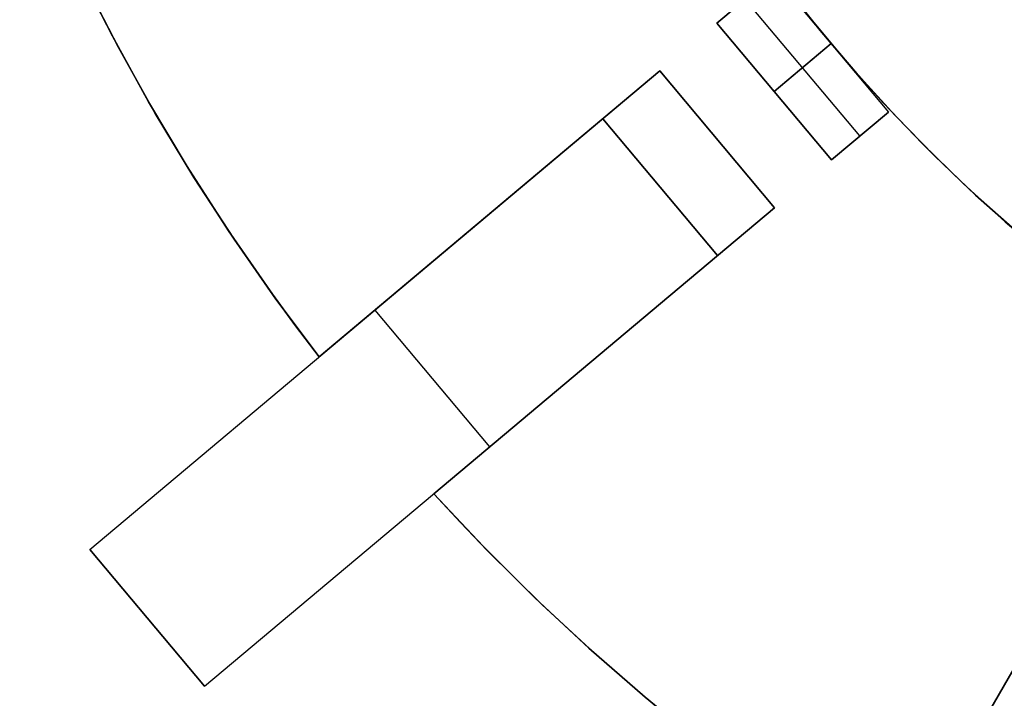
# Model space of a CAD drawing. Header units: millimetres. Extents: x 560 to 900, y 2299 to 2636.
# Tile 2 of 44: x 591 to 657, y 2353 to 2399. Entities that reach past the tile are written whole.
import ezdxf

# ---------------------------------------------------------------- set-up
doc = ezdxf.new("R2010")
doc.units = ezdxf.units.MM

msp = doc.modelspace()

# ---------------------------------------------------------------- linework, layer by layer
at = {"extrusion": (4.54545e-05, -8.01486e-06, 1)}
msp.add_lwpolyline([(626.632, 2505.478), (625.394, 2501.884), (624.28, 2498.249), (623.293, 2494.578), (622.434, 2490.875), (621.702, 2487.145), (621.101, 2483.391), (620.629, 2479.619), (620.288, 2475.833), (620.078, 2472.037), (619.999, 2468.236), (620.051, 2464.435), (620.235, 2460.638), (620.55, 2456.85), (620.996, 2453.074), (621.572, 2449.317), (622.277, 2445.581), (623.111, 2441.872), (624.073, 2438.194), (625.161, 2434.552), (626.374, 2430.949), (627.712, 2427.391), (629.171, 2423.88), (630.751, 2420.423), (632.449, 2417.022), (634.264, 2413.681), (636.193, 2410.406), (638.234, 2407.199), (640.385, 2404.064), (642.643, 2401.005), (645.005, 2398.027), (647.468, 2395.132), (650.031, 2392.323), (652.688, 2389.605), (655.438, 2386.981), (658.277, 2384.453), (661.202, 2382.024), (664.209, 2379.698), (667.295, 2377.478), (670.455, 2375.365), (673.687, 2373.363), (676.985, 2371.473), (680.347, 2369.699), (683.769, 2368.042), (687.245, 2366.504), (690.773, 2365.087), (694.347, 2363.793), (697.965, 2362.624), (701.62, 2361.58), (705.309, 2360.663), (709.028, 2359.873), (712.772, 2359.213), (716.536, 2358.683), (720.316, 2358.283), (724.108, 2358.014), (727.907, 2357.876), (731.709, 2357.869), (735.508, 2357.994), (739.301, 2358.25), (743.083, 2358.637), (746.849, 2359.154), (750.595, 2359.802), (754.317, 2360.578), (758.009, 2361.482), (761.668, 2362.514), (765.289, 2363.671), (768.868, 2364.953), (772.4, 2366.357), (775.882, 2367.883), (779.309, 2369.528), (782.678, 2371.291), (785.983, 2373.169), (789.221, 2375.16), (792.389, 2377.261), (795.482, 2379.471), (798.497, 2381.787), (801.43, 2384.205), (804.278, 2386.723), (807.037, 2389.339), (809.704, 2392.048), (812.276, 2394.847), (814.75, 2397.734), (817.122, 2400.704), (819.391, 2403.755), (821.552, 2406.882), (823.604, 2410.082), (825.545, 2413.351), (827.371, 2416.685), (829.081, 2420.08), (830.673, 2423.532), (832.144, 2427.037), (833.494, 2430.591), (834.72, 2434.19), (835.82, 2437.828), (836.795, 2441.503), (837.642, 2445.209), (838.36, 2448.942), (838.949, 2452.698), (839.407, 2456.471), (839.736, 2460.259), (839.932, 2464.055), (839.998, 2467.856)], dxfattribs=at)
at = {"extrusion": (-4.54545e-05, 8.01486e-06, 1)}
msp.add_lwpolyline([(840.002, 2467.855), (839.937, 2464.054), (839.74, 2460.258), (839.412, 2456.471), (838.953, 2452.697), (838.364, 2448.941), (837.646, 2445.208), (836.799, 2441.502), (835.825, 2437.828), (834.724, 2434.189), (833.498, 2430.591), (832.149, 2427.037), (830.677, 2423.531), (829.085, 2420.079), (827.375, 2416.684), (825.549, 2413.35), (823.609, 2410.081), (821.556, 2406.881), (819.395, 2403.754), (817.126, 2400.703), (814.754, 2397.733), (812.28, 2394.846), (809.708, 2392.047), (807.041, 2389.338), (804.282, 2386.723), (801.434, 2384.205), (798.501, 2381.786), (795.486, 2379.471), (792.393, 2377.261), (789.226, 2375.159), (785.987, 2373.168), (782.682, 2371.29), (779.314, 2369.527), (775.887, 2367.882), (772.405, 2366.356), (768.872, 2364.952), (765.293, 2363.67), (761.672, 2362.513), (758.013, 2361.482), (754.321, 2360.577), (750.599, 2359.801), (746.853, 2359.154), (743.087, 2358.636), (739.305, 2358.249), (735.513, 2357.993), (731.713, 2357.869), (727.912, 2357.875), (724.113, 2358.013), (720.321, 2358.282), (716.54, 2358.682), (712.776, 2359.213), (709.032, 2359.873), (705.313, 2360.662), (701.624, 2361.579), (697.969, 2362.623), (694.352, 2363.793), (690.777, 2365.087), (687.25, 2366.504), (683.773, 2368.041), (680.352, 2369.698), (676.989, 2371.473), (673.691, 2373.362), (670.459, 2375.364), (667.299, 2377.477), (664.213, 2379.698), (661.206, 2382.023), (658.282, 2384.452), (655.443, 2386.98), (652.692, 2389.605), (650.035, 2392.323), (647.473, 2395.131), (645.009, 2398.026), (642.647, 2401.005), (640.389, 2404.063), (638.238, 2407.198), (636.197, 2410.405), (634.268, 2413.68), (632.453, 2417.021), (630.755, 2420.422), (629.175, 2423.88), (627.716, 2427.39), (626.379, 2430.949), (625.165, 2434.551), (624.077, 2438.194), (623.115, 2441.871), (622.281, 2445.58), (621.576, 2449.316), (621, 2453.074), (620.554, 2456.849), (620.239, 2460.637), (620.056, 2464.434), (620.003, 2468.236), (620.082, 2472.036), (620.292, 2475.832), (620.633, 2479.618), (621.105, 2483.39), (621.707, 2487.144), (622.438, 2490.874), (623.297, 2494.577), (624.285, 2498.249), (625.398, 2501.883), (626.636, 2505.478)], dxfattribs=at)
for points in [[(611.329, 2376.111), (608.431, 2379.987), (605.625, 2384.006), (602.92, 2388.165), (600.324, 2392.462), (597.847, 2396.895), (595.496, 2401.457), (593.282, 2406.146), (592.228, 2408.536), (591.211, 2410.956)], [(591.211, 2410.956), (592.228, 2408.536), (593.282, 2406.146), (595.496, 2401.457), (597.847, 2396.895), (600.324, 2392.462), (602.92, 2388.165), (605.625, 2384.006), (608.431, 2379.987), (611.329, 2376.111)], [(611.329, 2376.111), (609.742, 2378.201), (608.199, 2380.309), (605.245, 2384.571), (602.469, 2388.888), (599.869, 2393.25), (597.446, 2397.647), (595.196, 2402.069), (593.119, 2406.508), (591.211, 2410.956)], [(611.329, 2376.111), (609.742, 2378.201), (608.199, 2380.309), (605.245, 2384.571), (602.469, 2388.888), (599.869, 2393.25), (597.446, 2397.647), (595.196, 2402.069), (593.119, 2406.508), (591.211, 2410.956)], [(591.211, 2410.956), (593.119, 2406.508), (595.196, 2402.069), (597.446, 2397.647), (599.869, 2393.25), (602.469, 2388.888), (605.245, 2384.571), (608.199, 2380.309), (609.742, 2378.201), (611.329, 2376.111)], [(591.211, 2410.956), (593.119, 2406.508), (595.196, 2402.069), (597.446, 2397.647), (599.869, 2393.25), (602.469, 2388.888), (605.245, 2384.571), (608.199, 2380.309), (609.742, 2378.201), (611.329, 2376.111)], [(611.329, 2376.111), (608.431, 2379.987), (605.625, 2384.006), (602.92, 2388.165), (600.324, 2392.462), (597.847, 2396.895), (595.496, 2401.457), (593.282, 2406.146), (592.228, 2408.536), (591.211, 2410.956)], [(591.211, 2410.956), (593.119, 2406.508), (595.196, 2402.069), (597.446, 2397.647), (599.869, 2393.25), (602.469, 2388.888), (605.245, 2384.571), (608.199, 2380.309), (609.742, 2378.201), (611.329, 2376.111)], [(591.211, 2410.956), (593.119, 2406.508), (595.196, 2402.069), (597.446, 2397.647), (599.869, 2393.25), (602.469, 2388.888), (605.245, 2384.571), (608.199, 2380.309), (609.742, 2378.201), (611.329, 2376.111)], [(641.878, 2401.745), (638.048, 2398.531)], [(638.048, 2398.531), (641.878, 2401.745)], [(641.878, 2401.745), (649.592, 2392.553)], [(641.878, 2401.745), (649.592, 2392.553)], [(642.644, 2401.005), (645.007, 2398.027), (647.47, 2395.131), (650.032, 2392.323), (652.69, 2389.605), (655.44, 2386.98), (658.279, 2384.452), (661.204, 2382.024), (664.211, 2379.698), (667.296, 2377.477), (670.457, 2375.365), (673.688, 2373.362), (676.987, 2371.473), (680.349, 2369.699), (683.771, 2368.042), (687.247, 2366.504), (690.775, 2365.087), (694.349, 2363.793)], [(694.349, 2363.793), (690.775, 2365.087), (687.247, 2366.504), (683.771, 2368.042), (680.349, 2369.699), (676.987, 2371.473), (673.688, 2373.362), (670.457, 2375.365), (667.296, 2377.477), (664.211, 2379.698), (661.204, 2382.024), (658.279, 2384.452), (655.44, 2386.98), (652.69, 2389.605), (650.032, 2392.323), (647.47, 2395.131), (645.007, 2398.027), (642.644, 2401.005)], [(647.677, 2390.946), (639.963, 2400.138)], [(647.677, 2390.946), (639.963, 2400.138)], [(638.048, 2398.531), (645.762, 2389.339)], [(638.048, 2398.531), (645.762, 2389.339)], [(645.762, 2389.339), (638.048, 2398.531)], [(644.254, 2398.952), (646.697, 2396.018), (649.241, 2393.17), (651.881, 2390.412), (654.616, 2387.748), (657.442, 2385.18), (660.355, 2382.711), (663.352, 2380.345), (666.43, 2378.085), (669.584, 2375.933), (672.81, 2373.891), (676.106, 2371.963), (679.467, 2370.15), (682.888, 2368.455), (686.366, 2366.88), (689.897, 2365.426), (693.476, 2364.096)], [(644.254, 2398.952), (646.697, 2396.018), (649.241, 2393.17), (651.881, 2390.412), (654.616, 2387.748), (657.442, 2385.18), (660.355, 2382.711), (663.352, 2380.345), (666.43, 2378.085), (669.584, 2375.933), (672.81, 2373.891), (676.106, 2371.963), (679.467, 2370.15), (682.888, 2368.455), (686.366, 2366.88), (689.897, 2365.426), (693.476, 2364.096)], [(641.905, 2393.935), (645.735, 2397.149)], [(645.735, 2397.149), (641.905, 2393.935)], [(595.916, 2363.178), (634.218, 2395.318)], [(634.218, 2395.318), (626.557, 2388.89)], [(626.557, 2388.89), (634.218, 2395.318)], [(634.218, 2395.318), (626.557, 2388.89)], [(626.557, 2388.89), (634.218, 2395.318)], [(634.218, 2395.318), (626.557, 2388.89)], [(626.557, 2388.89), (634.218, 2395.318)], [(634.218, 2395.318), (641.931, 2386.125)], [(634.218, 2395.318), (641.931, 2386.125)], [(634.218, 2395.318), (641.931, 2386.125)], [(634.218, 2395.318), (641.931, 2386.125)], [(634.218, 2395.318), (641.931, 2386.125)], [(634.218, 2395.318), (641.931, 2386.125)], [(634.218, 2395.318), (641.931, 2386.125)], [(634.218, 2395.318), (641.931, 2386.125)], [(641.931, 2386.125), (634.218, 2395.318)], [(641.931, 2386.125), (634.218, 2395.318)], [(641.931, 2386.125), (634.218, 2395.318)], [(641.931, 2386.125), (634.218, 2395.318)], [(645.762, 2389.339), (649.592, 2392.553)], [(649.592, 2392.553), (645.762, 2389.339)], [(630.388, 2392.104), (638.101, 2382.911)], [(630.388, 2392.104), (638.101, 2382.911)], [(638.101, 2382.911), (630.388, 2392.104)], [(638.101, 2382.911), (630.388, 2392.104)], [(626.557, 2388.89), (611.329, 2376.111)], [(611.329, 2376.111), (626.557, 2388.89)], [(626.557, 2388.89), (611.329, 2376.111)], [(611.329, 2376.111), (626.557, 2388.89)], [(626.557, 2388.89), (611.329, 2376.111)], [(611.329, 2376.111), (626.557, 2388.89)], [(603.629, 2353.986), (641.931, 2386.125)], [(634.271, 2379.697), (641.931, 2386.125)], [(641.931, 2386.125), (634.271, 2379.697)], [(634.271, 2379.697), (641.931, 2386.125)], [(641.931, 2386.125), (634.271, 2379.697)], [(634.271, 2379.697), (641.931, 2386.125)], [(641.931, 2386.125), (634.271, 2379.697)], [(619.042, 2366.919), (634.271, 2379.697)], [(634.271, 2379.697), (619.042, 2366.919)], [(619.042, 2366.919), (634.271, 2379.697)], [(634.271, 2379.697), (619.042, 2366.919)], [(619.042, 2366.919), (634.271, 2379.697)], [(634.271, 2379.697), (619.042, 2366.919)], [(615.067, 2379.248), (622.78, 2370.055)], [(615.067, 2379.248), (622.78, 2370.055)], [(649.864, 2341.056), (645.815, 2343.707), (641.804, 2346.524), (637.84, 2349.507), (633.931, 2352.657), (630.087, 2355.975), (626.317, 2359.459), (622.633, 2363.107), (620.825, 2364.993), (619.042, 2366.919)], [(649.864, 2341.056), (645.815, 2343.707), (641.804, 2346.524), (637.84, 2349.507), (633.931, 2352.657), (630.087, 2355.975), (626.317, 2359.459), (622.633, 2363.107), (620.825, 2364.993), (619.042, 2366.919)], [(649.864, 2341.056), (647.658, 2342.477), (645.487, 2343.93), (641.254, 2346.925), (637.169, 2350.032), (633.234, 2353.242), (629.453, 2356.544), (625.826, 2359.931), (622.356, 2363.392), (619.042, 2366.919)], [(649.864, 2341.056), (647.658, 2342.477), (645.487, 2343.93), (641.254, 2346.925), (637.169, 2350.032), (633.234, 2353.242), (629.453, 2356.544), (625.826, 2359.931), (622.356, 2363.392), (619.042, 2366.919)], [(619.042, 2366.919), (622.356, 2363.392), (625.826, 2359.931), (629.453, 2356.544), (633.234, 2353.242), (637.169, 2350.032), (641.254, 2346.925), (645.487, 2343.93), (647.658, 2342.477), (649.864, 2341.056)], [(619.042, 2366.919), (622.356, 2363.392), (625.826, 2359.931), (629.453, 2356.544), (633.234, 2353.242), (637.169, 2350.032), (641.254, 2346.925), (645.487, 2343.93), (647.658, 2342.477), (649.864, 2341.056)], [(649.864, 2341.056), (645.815, 2343.707), (641.804, 2346.524), (637.84, 2349.507), (633.931, 2352.657), (630.087, 2355.975), (626.317, 2359.459), (622.633, 2363.107), (620.825, 2364.993), (619.042, 2366.919)], [(619.042, 2366.919), (622.356, 2363.392), (625.826, 2359.931), (629.453, 2356.544), (633.234, 2353.242), (637.169, 2350.032), (641.254, 2346.925), (645.487, 2343.93), (647.658, 2342.477), (649.864, 2341.056)], [(619.042, 2366.919), (622.356, 2363.392), (625.826, 2359.931), (629.453, 2356.544), (633.234, 2353.242), (637.169, 2350.032), (641.254, 2346.925), (645.487, 2343.93), (647.658, 2342.477), (649.864, 2341.056)], [(639.804, 2323.631), (664.804, 2366.933)], [(595.916, 2363.178), (603.629, 2353.986)], [(595.916, 2363.178), (603.629, 2353.986)], [(603.629, 2353.986), (595.916, 2363.178)], [(659.804, 2358.272), (649.864, 2341.056)], [(649.864, 2341.056), (659.804, 2358.272)], [(659.804, 2358.272), (649.864, 2341.056)], [(649.864, 2341.056), (659.804, 2358.272)], [(659.804, 2358.272), (649.864, 2341.056)], [(649.864, 2341.056), (659.804, 2358.272)]]:
    msp.add_lwpolyline(points)
at = {"extrusion": (-0.642788, 0.766044, 5.77146e-15)}
msp.add_lwpolyline([(-2045.52, -158.005), (-2044.837, -157.993), (-2044.155, -157.958), (-2043.474, -157.9), (-2042.796, -157.819), (-2042.121, -157.714), (-2041.45, -157.587), (-2040.784, -157.436), (-2040.124, -157.263), (-2039.469, -157.068), (-2038.822, -156.85), (-2038.182, -156.611), (-2037.552, -156.349), (-2036.93, -156.066), (-2036.318, -155.763), (-2035.717, -155.438), (-2035.128, -155.093), (-2034.551, -154.729), (-2033.986, -154.344), (-2033.435, -153.941), (-2032.898, -153.519), (-2032.375, -153.079), (-2031.868, -152.622), (-2031.377, -152.147), (-2030.903, -151.656), (-2030.445, -151.149), (-2030.005, -150.627), (-2029.583, -150.09), (-2029.18, -149.539), (-2028.796, -148.974), (-2028.431, -148.397), (-2028.086, -147.807), (-2027.762, -147.206), (-2027.458, -146.595), (-2027.175, -145.973), (-2026.914, -145.342), (-2026.674, -144.703), (-2026.457, -144.055), (-2026.261, -143.401), (-2026.088, -142.74), (-2025.938, -142.074), (-2025.81, -141.403), (-2025.706, -140.728), (-2025.624, -140.05), (-2025.566, -139.37), (-2025.531, -138.688), (-2025.52, -138.005)], dxfattribs=at)
at = {"extrusion": (-0.642788, 0.766044, 4.29451e-14)}
msp.add_lwpolyline([(-2025.52, 61.995), (-2025.531, 62.678), (-2025.566, 63.36), (-2025.624, 64.04), (-2025.706, 64.718), (-2025.81, 65.393), (-2025.938, 66.064), (-2026.088, 66.73), (-2026.261, 67.391), (-2026.457, 68.045), (-2026.674, 68.693), (-2026.914, 69.332), (-2027.175, 69.963), (-2027.458, 70.585), (-2027.762, 71.196), (-2028.086, 71.797), (-2028.431, 72.387), (-2028.796, 72.964), (-2029.18, 73.529), (-2029.583, 74.08), (-2030.005, 74.617), (-2030.445, 75.139), (-2030.903, 75.646), (-2031.377, 76.137), (-2031.868, 76.612), (-2032.375, 77.069), (-2032.898, 77.509), (-2033.435, 77.931), (-2033.986, 78.334), (-2034.551, 78.719), (-2035.128, 79.083), (-2035.717, 79.428), (-2036.318, 79.753), (-2036.93, 80.056), (-2037.552, 80.339), (-2038.182, 80.601), (-2038.822, 80.84), (-2039.469, 81.058), (-2040.124, 81.253), (-2040.784, 81.426), (-2041.45, 81.577), (-2042.121, 81.704), (-2042.796, 81.809), (-2043.474, 81.89), (-2044.155, 81.948), (-2044.837, 81.983), (-2045.52, 81.995)], dxfattribs=at)
at = {"extrusion": (-0.642788, 0.766044, -4.41267e-14)}
msp.add_lwpolyline([(-2045.52, -158.005), (-2044.837, -157.993), (-2044.155, -157.958), (-2043.474, -157.9), (-2042.796, -157.819), (-2042.121, -157.714), (-2041.45, -157.587), (-2040.784, -157.436), (-2040.124, -157.263), (-2039.469, -157.068), (-2038.822, -156.85), (-2038.182, -156.611), (-2037.552, -156.349), (-2036.93, -156.066), (-2036.318, -155.763), (-2035.717, -155.438), (-2035.128, -155.093), (-2034.551, -154.729), (-2033.986, -154.344), (-2033.435, -153.941), (-2032.898, -153.519), (-2032.375, -153.079), (-2031.868, -152.622), (-2031.377, -152.147), (-2030.903, -151.656), (-2030.445, -151.149), (-2030.005, -150.627), (-2029.583, -150.09), (-2029.18, -149.539), (-2028.796, -148.974), (-2028.431, -148.397), (-2028.086, -147.807), (-2027.762, -147.206), (-2027.458, -146.595), (-2027.175, -145.973), (-2026.914, -145.342), (-2026.674, -144.703), (-2026.457, -144.055), (-2026.261, -143.401), (-2026.088, -142.74), (-2025.938, -142.074), (-2025.81, -141.403), (-2025.706, -140.728), (-2025.624, -140.05), (-2025.566, -139.37), (-2025.531, -138.688), (-2025.52, -138.005)], dxfattribs=at)
at = {"extrusion": (-0.642788, 0.766044, -4.94063e-15)}
msp.add_lwpolyline([(-2025.52, 61.995), (-2025.531, 62.678), (-2025.566, 63.36), (-2025.624, 64.04), (-2025.706, 64.718), (-2025.81, 65.393), (-2025.938, 66.064), (-2026.088, 66.73), (-2026.261, 67.391), (-2026.457, 68.045), (-2026.674, 68.693), (-2026.914, 69.332), (-2027.175, 69.963), (-2027.458, 70.585), (-2027.762, 71.196), (-2028.086, 71.797), (-2028.431, 72.387), (-2028.796, 72.964), (-2029.18, 73.529), (-2029.583, 74.08), (-2030.005, 74.617), (-2030.445, 75.139), (-2030.903, 75.646), (-2031.377, 76.137), (-2031.868, 76.612), (-2032.375, 77.069), (-2032.898, 77.509), (-2033.435, 77.931), (-2033.986, 78.334), (-2034.551, 78.719), (-2035.128, 79.083), (-2035.717, 79.428), (-2036.318, 79.753), (-2036.93, 80.056), (-2037.552, 80.339), (-2038.182, 80.601), (-2038.822, 80.84), (-2039.469, 81.058), (-2040.124, 81.253), (-2040.784, 81.426), (-2041.45, 81.577), (-2042.121, 81.704), (-2042.796, 81.809), (-2043.474, 81.89), (-2044.155, 81.948), (-2044.837, 81.983), (-2045.52, 81.995)], dxfattribs=at)
at = {"extrusion": (-0.642788, 0.766044, -3.43975e-14)}
msp.add_lwpolyline([(-2035.52, 141.995), (-2035.861, 141.989), (-2036.202, 141.972), (-2036.542, 141.943), (-2036.881, 141.902), (-2037.219, 141.85), (-2037.554, 141.786), (-2037.887, 141.711), (-2038.218, 141.624), (-2038.545, 141.526), (-2038.868, 141.418), (-2039.188, 141.298), (-2039.504, 141.167), (-2039.814, 141.026), (-2040.12, 140.874), (-2040.421, 140.712), (-2040.715, 140.539), (-2041.004, 140.357), (-2041.286, 140.165), (-2041.562, 139.963), (-2041.83, 139.752), (-2042.092, 139.532), (-2042.345, 139.303), (-2042.591, 139.066), (-2042.828, 138.821), (-2043.057, 138.567), (-2043.277, 138.306), (-2043.488, 138.037), (-2043.689, 137.762), (-2043.881, 137.48), (-2044.064, 137.191), (-2044.236, 136.896), (-2044.398, 136.596), (-2044.55, 136.29), (-2044.692, 135.979), (-2044.822, 135.664), (-2044.942, 135.344), (-2045.051, 135.02), (-2045.149, 134.693), (-2045.235, 134.363), (-2045.31, 134.03), (-2045.374, 133.694), (-2045.426, 133.357), (-2045.467, 133.018), (-2045.496, 132.677), (-2045.514, 132.336), (-2045.52, 131.995)], dxfattribs=at)
at = {"extrusion": (-0.642788, 0.766044, 1.13559e-14)}
msp.add_lwpolyline([(-2045.52, -208.005), (-2045.514, -208.346), (-2045.496, -208.687), (-2045.467, -209.028), (-2045.426, -209.367), (-2045.374, -209.704), (-2045.31, -210.04), (-2045.235, -210.373), (-2045.149, -210.703), (-2045.051, -211.03), (-2044.942, -211.354), (-2044.822, -211.674), (-2044.692, -211.989), (-2044.55, -212.3), (-2044.398, -212.606), (-2044.236, -212.906), (-2044.064, -213.201), (-2043.881, -213.49), (-2043.689, -213.772), (-2043.488, -214.047), (-2043.277, -214.316), (-2043.057, -214.577), (-2042.828, -214.831), (-2042.591, -215.076), (-2042.345, -215.313), (-2042.092, -215.542), (-2041.83, -215.762), (-2041.562, -215.973), (-2041.286, -216.175), (-2041.004, -216.367), (-2040.715, -216.549), (-2040.421, -216.722), (-2040.12, -216.884), (-2039.814, -217.036), (-2039.504, -217.177), (-2039.188, -217.308), (-2038.868, -217.428), (-2038.545, -217.536), (-2038.218, -217.634), (-2037.887, -217.721), (-2037.554, -217.796), (-2037.219, -217.86), (-2036.881, -217.912), (-2036.542, -217.953), (-2036.202, -217.982), (-2035.861, -217.999), (-2035.52, -218.005)], dxfattribs=at)
at = {"extrusion": (-0.642788, 0.766044, 4.16677e-15)}
msp.add_lwpolyline([(-2030.52, 141.995), (-2030.178, 141.989), (-2029.837, 141.972), (-2029.497, 141.943), (-2029.158, 141.902), (-2028.82, 141.85), (-2028.485, 141.786), (-2028.152, 141.711), (-2027.822, 141.624), (-2027.494, 141.526), (-2027.171, 141.418), (-2026.851, 141.298), (-2026.536, 141.167), (-2026.225, 141.026), (-2025.919, 140.874), (-2025.618, 140.712), (-2025.324, 140.539), (-2025.035, 140.357), (-2024.753, 140.165), (-2024.477, 139.963), (-2024.209, 139.752), (-2023.948, 139.532), (-2023.694, 139.303), (-2023.448, 139.066), (-2023.211, 138.821), (-2022.982, 138.567), (-2022.762, 138.306), (-2022.551, 138.037), (-2022.35, 137.762), (-2022.158, 137.48), (-2021.975, 137.191), (-2021.803, 136.896), (-2021.641, 136.596), (-2021.489, 136.29), (-2021.347, 135.979), (-2021.217, 135.664), (-2021.097, 135.344), (-2020.988, 135.02), (-2020.89, 134.693), (-2020.804, 134.363), (-2020.729, 134.03), (-2020.665, 133.694), (-2020.613, 133.357), (-2020.572, 133.018), (-2020.543, 132.677), (-2020.525, 132.336), (-2020.52, 131.995)], dxfattribs=at)
at = {"extrusion": (-0.642788, 0.766044, -5.48445e-14)}
msp.add_lwpolyline([(-2020.52, -208.005), (-2020.525, -208.346), (-2020.543, -208.687), (-2020.572, -209.028), (-2020.613, -209.367), (-2020.665, -209.704), (-2020.729, -210.04), (-2020.804, -210.373), (-2020.89, -210.703), (-2020.988, -211.03), (-2021.097, -211.354), (-2021.217, -211.674), (-2021.347, -211.989), (-2021.489, -212.3), (-2021.641, -212.606), (-2021.803, -212.906), (-2021.975, -213.201), (-2022.158, -213.49), (-2022.35, -213.772), (-2022.551, -214.047), (-2022.762, -214.316), (-2022.982, -214.577), (-2023.211, -214.831), (-2023.448, -215.076), (-2023.694, -215.313), (-2023.948, -215.542), (-2024.209, -215.762), (-2024.477, -215.973), (-2024.753, -216.175), (-2025.035, -216.367), (-2025.324, -216.549), (-2025.618, -216.722), (-2025.919, -216.884), (-2026.225, -217.036), (-2026.536, -217.177), (-2026.851, -217.308), (-2027.171, -217.428), (-2027.494, -217.536), (-2027.822, -217.634), (-2028.152, -217.721), (-2028.485, -217.796), (-2028.82, -217.86), (-2029.158, -217.912), (-2029.497, -217.953), (-2029.837, -217.982), (-2030.178, -217.999), (-2030.52, -218.005)], dxfattribs=at)
at = {"extrusion": (-0.642788, 0.766044, -5.45648e-15)}
msp.add_lwpolyline([(-2025.52, -138.005), (-2025.531, -138.688), (-2025.566, -139.37), (-2025.624, -140.05), (-2025.706, -140.728), (-2025.81, -141.403), (-2025.938, -142.074), (-2026.088, -142.74), (-2026.261, -143.401), (-2026.457, -144.055), (-2026.674, -144.703), (-2026.914, -145.342), (-2027.175, -145.973), (-2027.458, -146.595), (-2027.762, -147.206), (-2028.086, -147.807), (-2028.431, -148.397), (-2028.796, -148.974), (-2029.18, -149.539), (-2029.583, -150.09), (-2030.005, -150.627), (-2030.445, -151.149), (-2030.903, -151.656), (-2031.377, -152.147), (-2031.868, -152.622), (-2032.375, -153.079), (-2032.898, -153.519), (-2033.435, -153.941), (-2033.986, -154.344), (-2034.551, -154.729), (-2035.128, -155.093), (-2035.717, -155.438), (-2036.318, -155.763), (-2036.93, -156.066), (-2037.552, -156.349), (-2038.182, -156.611), (-2038.822, -156.85), (-2039.469, -157.068), (-2040.124, -157.263), (-2040.784, -157.436), (-2041.45, -157.587), (-2042.121, -157.714), (-2042.796, -157.819), (-2043.474, -157.9), (-2044.155, -157.958), (-2044.837, -157.993), (-2045.52, -158.005)], dxfattribs=at)
at = {"extrusion": (-0.642788, 0.766044, 4.58547e-15)}
msp.add_lwpolyline([(-2045.52, 81.995), (-2044.837, 81.983), (-2044.155, 81.948), (-2043.474, 81.89), (-2042.796, 81.809), (-2042.121, 81.704), (-2041.45, 81.577), (-2040.784, 81.426), (-2040.124, 81.253), (-2039.469, 81.058), (-2038.822, 80.84), (-2038.182, 80.601), (-2037.552, 80.339), (-2036.93, 80.056), (-2036.318, 79.753), (-2035.717, 79.428), (-2035.128, 79.083), (-2034.551, 78.719), (-2033.986, 78.334), (-2033.435, 77.931), (-2032.898, 77.509), (-2032.375, 77.069), (-2031.868, 76.612), (-2031.377, 76.137), (-2030.903, 75.646), (-2030.445, 75.139), (-2030.005, 74.617), (-2029.583, 74.08), (-2029.18, 73.529), (-2028.796, 72.964), (-2028.431, 72.387), (-2028.086, 71.797), (-2027.762, 71.196), (-2027.458, 70.585), (-2027.175, 69.963), (-2026.914, 69.332), (-2026.674, 68.693), (-2026.457, 68.045), (-2026.261, 67.391), (-2026.088, 66.73), (-2025.938, 66.064), (-2025.81, 65.393), (-2025.706, 64.718), (-2025.624, 64.04), (-2025.566, 63.36), (-2025.531, 62.678), (-2025.52, 61.995)], dxfattribs=at)
at = {"extrusion": (-0.642788, 0.766044, -9.31205e-15)}
msp.add_lwpolyline([(-2035.52, 141.995), (-2035.861, 141.989), (-2036.202, 141.972), (-2036.542, 141.943), (-2036.881, 141.902), (-2037.219, 141.85), (-2037.554, 141.786), (-2037.887, 141.711), (-2038.218, 141.624), (-2038.545, 141.526), (-2038.868, 141.418), (-2039.188, 141.298), (-2039.504, 141.167), (-2039.814, 141.026), (-2040.12, 140.874), (-2040.421, 140.712), (-2040.715, 140.539), (-2041.004, 140.357), (-2041.286, 140.165), (-2041.562, 139.963), (-2041.83, 139.752), (-2042.092, 139.532), (-2042.345, 139.303), (-2042.591, 139.066), (-2042.828, 138.821), (-2043.057, 138.567), (-2043.277, 138.306), (-2043.488, 138.037), (-2043.689, 137.762), (-2043.881, 137.48), (-2044.064, 137.191), (-2044.236, 136.896), (-2044.398, 136.596), (-2044.55, 136.29), (-2044.692, 135.979), (-2044.822, 135.664), (-2044.942, 135.344), (-2045.051, 135.02), (-2045.149, 134.693), (-2045.235, 134.363), (-2045.31, 134.03), (-2045.374, 133.694), (-2045.426, 133.357), (-2045.467, 133.018), (-2045.496, 132.677), (-2045.514, 132.336), (-2045.52, 131.995)], dxfattribs=at)
at = {"extrusion": (-0.642788, 0.766044, 5.43557e-16)}
msp.add_lwpolyline([(-2045.52, -208.005), (-2045.514, -208.346), (-2045.496, -208.687), (-2045.467, -209.028), (-2045.426, -209.367), (-2045.374, -209.704), (-2045.31, -210.04), (-2045.235, -210.373), (-2045.149, -210.703), (-2045.051, -211.03), (-2044.942, -211.354), (-2044.822, -211.674), (-2044.692, -211.989), (-2044.55, -212.3), (-2044.398, -212.606), (-2044.236, -212.906), (-2044.064, -213.201), (-2043.881, -213.49), (-2043.689, -213.772), (-2043.488, -214.047), (-2043.277, -214.316), (-2043.057, -214.577), (-2042.828, -214.831), (-2042.591, -215.076), (-2042.345, -215.313), (-2042.092, -215.542), (-2041.83, -215.762), (-2041.562, -215.973), (-2041.286, -216.175), (-2041.004, -216.367), (-2040.715, -216.549), (-2040.421, -216.722), (-2040.12, -216.884), (-2039.814, -217.036), (-2039.504, -217.177), (-2039.188, -217.308), (-2038.868, -217.428), (-2038.545, -217.536), (-2038.218, -217.634), (-2037.887, -217.721), (-2037.554, -217.796), (-2037.219, -217.86), (-2036.881, -217.912), (-2036.542, -217.953), (-2036.202, -217.982), (-2035.861, -217.999), (-2035.52, -218.005)], dxfattribs=at)
at = {"extrusion": (1, 0, 0)}
for points in [[(2395.318, -138.005), (2395.318, -128.005)], [(2395.318, -116.005), (2395.318, -12.005)], [(2395.318, -0.005), (2395.318, 39.995)], [(2395.318, 51.995), (2395.318, 61.995)], [(2390.721, -128.005), (2390.721, -138.005)], [(2390.721, -12.005), (2390.721, -116.005)], [(2390.721, 39.995), (2390.721, -0.005)], [(2390.721, 61.995), (2390.721, 51.995)], [(2388.89, 118.766), (2388.89, 51.995)], [(2388.89, 39.995), (2388.89, -0.005)], [(2388.89, -12.005), (2388.89, -116.005)], [(2388.89, -128.005), (2388.89, -194.776)], [(2386.125, -128.005), (2386.125, -138.005)], [(2386.125, -12.005), (2386.125, -116.005)], [(2386.125, 39.995), (2386.125, -0.005)], [(2386.125, 61.995), (2386.125, 51.995)], [(2379.697, 118.766), (2379.697, 51.995)], [(2379.697, 39.995), (2379.697, -0.005)], [(2379.697, -12.005), (2379.697, -116.005)], [(2379.697, -128.005), (2379.697, -194.776)], [(2376.111, -12.005), (2376.111, -0.005)], [(2376.111, 39.995), (2376.111, 51.995)], [(2376.111, -128.005), (2376.111, -116.005)], [(2366.919, -12.005), (2366.919, -0.005)], [(2366.919, 39.995), (2366.919, 51.995)], [(2366.919, -128.005), (2366.919, -116.005)]]:
    msp.add_lwpolyline(points, dxfattribs=at)
at = {"extrusion": (-0.642788, 0.766044, -5.93947e-15)}
msp.add_lwpolyline([(-2020.52, 131.995), (-2020.525, 132.336), (-2020.543, 132.677), (-2020.572, 133.018), (-2020.613, 133.357), (-2020.665, 133.694), (-2020.729, 134.03), (-2020.804, 134.363), (-2020.89, 134.693), (-2020.988, 135.02), (-2021.097, 135.344), (-2021.217, 135.664), (-2021.347, 135.979), (-2021.489, 136.29), (-2021.641, 136.596), (-2021.803, 136.896), (-2021.975, 137.191), (-2022.158, 137.48), (-2022.35, 137.762), (-2022.551, 138.037), (-2022.762, 138.306), (-2022.982, 138.567), (-2023.211, 138.821), (-2023.448, 139.066), (-2023.694, 139.303), (-2023.948, 139.532), (-2024.209, 139.752), (-2024.477, 139.963), (-2024.753, 140.165), (-2025.035, 140.357), (-2025.324, 140.539), (-2025.618, 140.712), (-2025.919, 140.874), (-2026.225, 141.026), (-2026.536, 141.167), (-2026.851, 141.298), (-2027.171, 141.418), (-2027.494, 141.526), (-2027.822, 141.624), (-2028.152, 141.711), (-2028.485, 141.786), (-2028.82, 141.85), (-2029.158, 141.902), (-2029.497, 141.943), (-2029.837, 141.972), (-2030.178, 141.989), (-2030.52, 141.995)], dxfattribs=at)
at = {"extrusion": (-0.642788, 0.766044, -4.176e-14)}
msp.add_lwpolyline([(-2030.52, -218.005), (-2030.178, -217.999), (-2029.837, -217.982), (-2029.497, -217.953), (-2029.158, -217.912), (-2028.82, -217.86), (-2028.485, -217.796), (-2028.152, -217.721), (-2027.822, -217.634), (-2027.494, -217.536), (-2027.171, -217.428), (-2026.851, -217.308), (-2026.536, -217.177), (-2026.225, -217.036), (-2025.919, -216.884), (-2025.618, -216.722), (-2025.324, -216.549), (-2025.035, -216.367), (-2024.753, -216.175), (-2024.477, -215.973), (-2024.209, -215.762), (-2023.948, -215.542), (-2023.694, -215.313), (-2023.448, -215.076), (-2023.211, -214.831), (-2022.982, -214.577), (-2022.762, -214.316), (-2022.551, -214.047), (-2022.35, -213.772), (-2022.158, -213.49), (-2021.975, -213.201), (-2021.803, -212.906), (-2021.641, -212.606), (-2021.489, -212.3), (-2021.347, -211.989), (-2021.217, -211.674), (-2021.097, -211.354), (-2020.988, -211.03), (-2020.89, -210.703), (-2020.804, -210.373), (-2020.729, -210.04), (-2020.665, -209.704), (-2020.613, -209.367), (-2020.572, -209.028), (-2020.543, -208.687), (-2020.525, -208.346), (-2020.52, -208.005)], dxfattribs=at)
at = {"extrusion": (-0.642788, 0.766044, 6.72741e-15)}
msp.add_lwpolyline([(-2020.52, 131.995), (-2020.508, 131.312), (-2020.473, 130.63), (-2020.415, 129.95), (-2020.333, 129.272), (-2020.229, 128.597), (-2020.101, 127.926), (-2019.951, 127.26), (-2019.778, 126.599), (-2019.582, 125.945), (-2019.365, 125.297), (-2019.125, 124.658), (-2018.864, 124.027), (-2018.581, 123.405), (-2018.277, 122.794), (-2017.953, 122.193), (-2017.608, 121.603), (-2017.243, 121.026), (-2016.859, 120.461), (-2016.456, 119.91), (-2016.034, 119.373), (-2015.594, 118.851), (-2015.136, 118.344), (-2014.662, 117.853), (-2014.171, 117.378), (-2013.664, 116.921), (-2013.141, 116.481), (-2012.604, 116.059), (-2012.053, 115.656), (-2011.489, 115.271), (-2010.911, 114.907), (-2010.322, 114.562), (-2009.721, 114.237), (-2009.109, 113.934), (-2008.488, 113.651), (-2007.857, 113.389), (-2007.217, 113.15), (-2006.57, 112.932), (-2005.915, 112.737), (-2005.255, 112.564), (-2004.589, 112.413), (-2003.918, 112.286), (-2003.243, 112.181), (-2002.565, 112.1), (-2001.884, 112.042), (-2001.202, 112.007), (-2000.52, 111.995)], dxfattribs=at)
at = {"extrusion": (-0.642788, 0.766044, -4.94071e-14)}
msp.add_lwpolyline([(-2000.52, -188.005), (-2001.202, -188.017), (-2001.884, -188.052), (-2002.565, -188.11), (-2003.243, -188.191), (-2003.918, -188.296), (-2004.589, -188.423), (-2005.255, -188.574), (-2005.915, -188.747), (-2006.57, -188.942), (-2007.217, -189.16), (-2007.857, -189.399), (-2008.488, -189.661), (-2009.109, -189.944), (-2009.721, -190.247), (-2010.322, -190.572), (-2010.911, -190.917), (-2011.489, -191.281), (-2012.053, -191.666), (-2012.604, -192.069), (-2013.141, -192.491), (-2013.664, -192.931), (-2014.171, -193.388), (-2014.662, -193.863), (-2015.136, -194.354), (-2015.594, -194.861), (-2016.034, -195.383), (-2016.456, -195.92), (-2016.859, -196.471), (-2017.243, -197.036), (-2017.608, -197.613), (-2017.953, -198.203), (-2018.277, -198.804), (-2018.581, -199.415), (-2018.864, -200.037), (-2019.125, -200.668), (-2019.365, -201.307), (-2019.582, -201.955), (-2019.778, -202.609), (-2019.951, -203.27), (-2020.101, -203.936), (-2020.229, -204.607), (-2020.333, -205.282), (-2020.415, -205.96), (-2020.473, -206.64), (-2020.508, -207.322), (-2020.52, -208.005)], dxfattribs=at)
at = {"extrusion": (-0.642788, 0.766044, 9.31105e-15)}
msp.add_lwpolyline([(-2020.52, 131.995), (-2020.525, 132.336), (-2020.543, 132.677), (-2020.572, 133.018), (-2020.613, 133.357), (-2020.665, 133.694), (-2020.729, 134.03), (-2020.804, 134.363), (-2020.89, 134.693), (-2020.988, 135.02), (-2021.097, 135.344), (-2021.217, 135.664), (-2021.347, 135.979), (-2021.489, 136.29), (-2021.641, 136.596), (-2021.803, 136.896), (-2021.975, 137.191), (-2022.158, 137.48), (-2022.35, 137.762), (-2022.551, 138.037), (-2022.762, 138.306), (-2022.982, 138.567), (-2023.211, 138.821), (-2023.448, 139.066), (-2023.694, 139.303), (-2023.948, 139.532), (-2024.209, 139.752), (-2024.477, 139.963), (-2024.753, 140.165), (-2025.035, 140.357), (-2025.324, 140.539), (-2025.618, 140.712), (-2025.919, 140.874), (-2026.225, 141.026), (-2026.536, 141.167), (-2026.851, 141.298), (-2027.171, 141.418), (-2027.494, 141.526), (-2027.822, 141.624), (-2028.152, 141.711), (-2028.485, 141.786), (-2028.82, 141.85), (-2029.158, 141.902), (-2029.497, 141.943), (-2029.837, 141.972), (-2030.178, 141.989), (-2030.52, 141.995)], dxfattribs=at)
at = {"extrusion": (-0.642788, 0.766044, -4.08283e-15)}
msp.add_lwpolyline([(-2030.52, -218.005), (-2030.178, -217.999), (-2029.837, -217.982), (-2029.497, -217.953), (-2029.158, -217.912), (-2028.82, -217.86), (-2028.485, -217.796), (-2028.152, -217.721), (-2027.822, -217.634), (-2027.494, -217.536), (-2027.171, -217.428), (-2026.851, -217.308), (-2026.536, -217.177), (-2026.225, -217.036), (-2025.919, -216.884), (-2025.618, -216.722), (-2025.324, -216.549), (-2025.035, -216.367), (-2024.753, -216.175), (-2024.477, -215.973), (-2024.209, -215.762), (-2023.948, -215.542), (-2023.694, -215.313), (-2023.448, -215.076), (-2023.211, -214.831), (-2022.982, -214.577), (-2022.762, -214.316), (-2022.551, -214.047), (-2022.35, -213.772), (-2022.158, -213.49), (-2021.975, -213.201), (-2021.803, -212.906), (-2021.641, -212.606), (-2021.489, -212.3), (-2021.347, -211.989), (-2021.217, -211.674), (-2021.097, -211.354), (-2020.988, -211.03), (-2020.89, -210.703), (-2020.804, -210.373), (-2020.729, -210.04), (-2020.665, -209.704), (-2020.613, -209.367), (-2020.572, -209.028), (-2020.543, -208.687), (-2020.525, -208.346), (-2020.52, -208.005)], dxfattribs=at)
at = {"extrusion": (-0.642788, 0.766044, 1.5061e-14)}
msp.add_lwpolyline([(-2020.52, 131.995), (-2020.508, 131.312), (-2020.473, 130.63), (-2020.415, 129.95), (-2020.333, 129.272), (-2020.229, 128.597), (-2020.101, 127.926), (-2019.951, 127.26), (-2019.778, 126.599), (-2019.582, 125.945), (-2019.365, 125.297), (-2019.125, 124.658), (-2018.864, 124.027), (-2018.581, 123.405), (-2018.277, 122.794), (-2017.953, 122.193), (-2017.608, 121.603), (-2017.243, 121.026), (-2016.859, 120.461), (-2016.456, 119.91), (-2016.034, 119.373), (-2015.594, 118.851), (-2015.136, 118.344), (-2014.662, 117.853), (-2014.171, 117.378), (-2013.664, 116.921), (-2013.141, 116.481), (-2012.604, 116.059), (-2012.053, 115.656), (-2011.489, 115.271), (-2010.911, 114.907), (-2010.322, 114.562), (-2009.721, 114.237), (-2009.109, 113.934), (-2008.488, 113.651), (-2007.857, 113.389), (-2007.217, 113.15), (-2006.57, 112.932), (-2005.915, 112.737), (-2005.255, 112.564), (-2004.589, 112.413), (-2003.918, 112.286), (-2003.243, 112.181), (-2002.565, 112.1), (-2001.884, 112.042), (-2001.202, 112.007), (-2000.52, 111.995)], dxfattribs=at)
at = {"extrusion": (-0.642788, 0.766044, 9.09143e-15)}
msp.add_lwpolyline([(-2000.52, -188.005), (-2001.202, -188.017), (-2001.884, -188.052), (-2002.565, -188.11), (-2003.243, -188.191), (-2003.918, -188.296), (-2004.589, -188.423), (-2005.255, -188.574), (-2005.915, -188.747), (-2006.57, -188.942), (-2007.217, -189.16), (-2007.857, -189.399), (-2008.488, -189.661), (-2009.109, -189.944), (-2009.721, -190.247), (-2010.322, -190.572), (-2010.911, -190.917), (-2011.489, -191.281), (-2012.053, -191.666), (-2012.604, -192.069), (-2013.141, -192.491), (-2013.664, -192.931), (-2014.171, -193.388), (-2014.662, -193.863), (-2015.136, -194.354), (-2015.594, -194.861), (-2016.034, -195.383), (-2016.456, -195.92), (-2016.859, -196.471), (-2017.243, -197.036), (-2017.608, -197.613), (-2017.953, -198.203), (-2018.277, -198.804), (-2018.581, -199.415), (-2018.864, -200.037), (-2019.125, -200.668), (-2019.365, -201.307), (-2019.582, -201.955), (-2019.778, -202.609), (-2019.951, -203.27), (-2020.101, -203.936), (-2020.229, -204.607), (-2020.333, -205.282), (-2020.415, -205.96), (-2020.473, -206.64), (-2020.508, -207.322), (-2020.52, -208.005)], dxfattribs=at)
at = {"extrusion": (-0.642788, 0.766044, -8.29965e-15)}
msp.add_lwpolyline([(-2000.52, 111.995), (-2001.202, 112.007), (-2001.884, 112.042), (-2002.565, 112.1), (-2003.243, 112.181), (-2003.918, 112.286), (-2004.589, 112.413), (-2005.255, 112.564), (-2005.915, 112.737), (-2006.57, 112.932), (-2007.217, 113.15), (-2007.857, 113.389), (-2008.488, 113.651), (-2009.109, 113.934), (-2009.721, 114.237), (-2010.322, 114.562), (-2010.911, 114.907), (-2011.489, 115.271), (-2012.053, 115.656), (-2012.604, 116.059), (-2013.141, 116.481), (-2013.664, 116.921), (-2014.171, 117.378), (-2014.662, 117.853), (-2015.136, 118.344), (-2015.594, 118.851), (-2016.034, 119.373), (-2016.456, 119.91), (-2016.859, 120.461), (-2017.243, 121.026), (-2017.608, 121.603), (-2017.953, 122.193), (-2018.277, 122.794), (-2018.581, 123.405), (-2018.864, 124.027), (-2019.125, 124.658), (-2019.365, 125.297), (-2019.582, 125.945), (-2019.778, 126.599), (-2019.951, 127.26), (-2020.101, 127.926), (-2020.229, 128.597), (-2020.333, 129.272), (-2020.415, 129.95), (-2020.473, 130.63), (-2020.508, 131.312), (-2020.52, 131.995)], dxfattribs=at)
at = {"extrusion": (-0.642788, 0.766044, -3.27254e-14)}
msp.add_lwpolyline([(-2020.52, -208.005), (-2020.508, -207.322), (-2020.473, -206.64), (-2020.415, -205.96), (-2020.333, -205.282), (-2020.229, -204.607), (-2020.101, -203.936), (-2019.951, -203.27), (-2019.778, -202.609), (-2019.582, -201.955), (-2019.365, -201.307), (-2019.125, -200.668), (-2018.864, -200.037), (-2018.581, -199.415), (-2018.277, -198.804), (-2017.953, -198.203), (-2017.608, -197.613), (-2017.243, -197.036), (-2016.859, -196.471), (-2016.456, -195.92), (-2016.034, -195.383), (-2015.594, -194.861), (-2015.136, -194.354), (-2014.662, -193.863), (-2014.171, -193.388), (-2013.664, -192.931), (-2013.141, -192.491), (-2012.604, -192.069), (-2012.053, -191.666), (-2011.489, -191.281), (-2010.911, -190.917), (-2010.322, -190.572), (-2009.721, -190.247), (-2009.109, -189.944), (-2008.488, -189.661), (-2007.857, -189.399), (-2007.217, -189.16), (-2006.57, -188.942), (-2005.915, -188.747), (-2005.255, -188.574), (-2004.589, -188.423), (-2003.918, -188.296), (-2003.243, -188.191), (-2002.565, -188.11), (-2001.884, -188.052), (-2001.202, -188.017), (-2000.52, -188.005)], dxfattribs=at)
at = {"extrusion": (-0.642788, 0.766044, -2.07169e-14)}
msp.add_lwpolyline([(-2000.52, 111.995), (-1999.666, 111.98), (-1998.813, 111.937), (-1997.963, 111.864), (-1997.115, 111.762), (-1996.272, 111.631), (-1995.433, 111.472), (-1994.6, 111.284), (-1993.775, 111.068), (-1992.957, 110.824), (-1992.148, 110.552), (-1991.348, 110.252), (-1990.56, 109.925), (-1989.782, 109.572), (-1989.018, 109.192), (-1988.267, 108.787), (-1987.53, 108.355), (-1986.808, 107.9), (-1986.103, 107.419), (-1985.414, 106.915), (-1984.742, 106.388), (-1984.089, 105.838), (-1983.456, 105.266), (-1982.842, 104.673), (-1982.249, 104.059), (-1981.677, 103.425), (-1981.127, 102.772), (-1980.599, 102.101), (-1980.095, 101.412), (-1979.615, 100.706), (-1979.159, 99.985), (-1978.728, 99.248), (-1978.322, 98.497), (-1977.943, 97.732), (-1977.589, 96.955), (-1977.263, 96.166), (-1976.963, 95.367), (-1976.691, 94.558), (-1976.447, 93.74), (-1976.23, 92.914), (-1976.042, 92.081), (-1975.883, 91.243), (-1975.752, 90.399), (-1975.651, 89.552), (-1975.578, 88.701), (-1975.534, 87.849), (-1975.52, 86.995)], dxfattribs=at)
at = {"extrusion": (-0.642788, 0.766044, -1.24157e-14)}
msp.add_lwpolyline([(-1975.52, -163.005), (-1975.534, -163.859), (-1975.578, -164.711), (-1975.651, -165.562), (-1975.752, -166.409), (-1975.883, -167.253), (-1976.042, -168.091), (-1976.23, -168.924), (-1976.447, -169.75), (-1976.691, -170.568), (-1976.963, -171.377), (-1977.263, -172.176), (-1977.589, -172.965), (-1977.943, -173.742), (-1978.322, -174.507), (-1978.728, -175.258), (-1979.159, -175.995), (-1979.615, -176.716), (-1980.095, -177.422), (-1980.599, -178.111), (-1981.127, -178.782), (-1981.677, -179.435), (-1982.249, -180.069), (-1982.842, -180.683), (-1983.456, -181.276), (-1984.089, -181.848), (-1984.742, -182.398), (-1985.414, -182.925), (-1986.103, -183.429), (-1986.808, -183.91), (-1987.53, -184.365), (-1988.267, -184.797), (-1989.018, -185.202), (-1989.782, -185.582), (-1990.56, -185.935), (-1991.348, -186.262), (-1992.148, -186.562), (-1992.957, -186.834), (-1993.775, -187.078), (-1994.6, -187.294), (-1995.433, -187.482), (-1996.272, -187.641), (-1997.115, -187.772), (-1997.963, -187.874), (-1998.813, -187.947), (-1999.666, -187.99), (-2000.52, -188.005)], dxfattribs=at)
at = {"extrusion": (-0.642788, 0.766044, -7.49409e-15)}
msp.add_lwpolyline([(-1975.52, 86.995), (-1975.534, 87.849), (-1975.578, 88.701), (-1975.651, 89.552), (-1975.752, 90.399), (-1975.883, 91.243), (-1976.042, 92.081), (-1976.23, 92.914), (-1976.447, 93.74), (-1976.691, 94.558), (-1976.963, 95.367), (-1977.263, 96.166), (-1977.589, 96.955), (-1977.943, 97.732), (-1978.322, 98.497), (-1978.728, 99.248), (-1979.159, 99.985), (-1979.615, 100.706), (-1980.095, 101.412), (-1980.599, 102.101), (-1981.127, 102.772), (-1981.677, 103.425), (-1982.249, 104.059), (-1982.842, 104.673), (-1983.456, 105.266), (-1984.089, 105.838), (-1984.742, 106.388), (-1985.414, 106.915), (-1986.103, 107.419), (-1986.808, 107.9), (-1987.53, 108.355), (-1988.267, 108.787), (-1989.018, 109.192), (-1989.782, 109.572), (-1990.56, 109.925), (-1991.348, 110.252), (-1992.148, 110.552), (-1992.957, 110.824), (-1993.775, 111.068), (-1994.6, 111.284), (-1995.433, 111.472), (-1996.272, 111.631), (-1997.115, 111.762), (-1997.963, 111.864), (-1998.813, 111.937), (-1999.666, 111.98), (-2000.52, 111.995)], dxfattribs=at)
at = {"extrusion": (-0.642788, 0.766044, -3.41616e-14)}
msp.add_lwpolyline([(-2000.52, -188.005), (-1999.666, -187.99), (-1998.813, -187.947), (-1997.963, -187.874), (-1997.115, -187.772), (-1996.272, -187.641), (-1995.433, -187.482), (-1994.6, -187.294), (-1993.775, -187.078), (-1992.957, -186.834), (-1992.148, -186.562), (-1991.348, -186.262), (-1990.56, -185.935), (-1989.782, -185.582), (-1989.018, -185.202), (-1988.267, -184.797), (-1987.53, -184.365), (-1986.808, -183.91), (-1986.103, -183.429), (-1985.414, -182.925), (-1984.742, -182.398), (-1984.089, -181.848), (-1983.456, -181.276), (-1982.842, -180.683), (-1982.249, -180.069), (-1981.677, -179.435), (-1981.127, -178.782), (-1980.599, -178.111), (-1980.095, -177.422), (-1979.615, -176.716), (-1979.159, -175.995), (-1978.728, -175.258), (-1978.322, -174.507), (-1977.943, -173.742), (-1977.589, -172.965), (-1977.263, -172.176), (-1976.963, -171.377), (-1976.691, -170.568), (-1976.447, -169.75), (-1976.23, -168.924), (-1976.042, -168.091), (-1975.883, -167.253), (-1975.752, -166.409), (-1975.651, -165.562), (-1975.578, -164.711), (-1975.534, -163.859), (-1975.52, -163.005)], dxfattribs=at)
at = {"extrusion": (-0.642788, 0.766044, -9.05381e-15)}
msp.add_lwpolyline([(-1975.52, 86.995), (-1975.534, 87.849), (-1975.578, 88.701), (-1975.651, 89.552), (-1975.752, 90.399), (-1975.883, 91.243), (-1976.042, 92.081), (-1976.23, 92.914), (-1976.447, 93.74), (-1976.691, 94.558), (-1976.963, 95.367), (-1977.263, 96.166), (-1977.589, 96.955), (-1977.943, 97.732), (-1978.322, 98.497), (-1978.728, 99.248), (-1979.159, 99.985), (-1979.615, 100.706), (-1980.095, 101.412), (-1980.599, 102.101), (-1981.127, 102.772), (-1981.677, 103.425), (-1982.249, 104.059), (-1982.842, 104.673), (-1983.456, 105.266), (-1984.089, 105.838), (-1984.742, 106.388), (-1985.414, 106.915), (-1986.103, 107.419), (-1986.808, 107.9), (-1987.53, 108.355), (-1988.267, 108.787), (-1989.018, 109.192), (-1989.782, 109.572), (-1990.56, 109.925), (-1991.348, 110.252), (-1992.148, 110.552), (-1992.957, 110.824), (-1993.775, 111.068), (-1994.6, 111.284), (-1995.433, 111.472), (-1996.272, 111.631), (-1997.115, 111.762), (-1997.963, 111.864), (-1998.813, 111.937), (-1999.666, 111.98), (-2000.52, 111.995)], dxfattribs=at)
at = {"extrusion": (-0.642788, 0.766044, -9.91711e-15)}
msp.add_lwpolyline([(-2000.52, -188.005), (-1999.666, -187.99), (-1998.813, -187.947), (-1997.963, -187.874), (-1997.115, -187.772), (-1996.272, -187.641), (-1995.433, -187.482), (-1994.6, -187.294), (-1993.775, -187.078), (-1992.957, -186.834), (-1992.148, -186.562), (-1991.348, -186.262), (-1990.56, -185.935), (-1989.782, -185.582), (-1989.018, -185.202), (-1988.267, -184.797), (-1987.53, -184.365), (-1986.808, -183.91), (-1986.103, -183.429), (-1985.414, -182.925), (-1984.742, -182.398), (-1984.089, -181.848), (-1983.456, -181.276), (-1982.842, -180.683), (-1982.249, -180.069), (-1981.677, -179.435), (-1981.127, -178.782), (-1980.599, -178.111), (-1980.095, -177.422), (-1979.615, -176.716), (-1979.159, -175.995), (-1978.728, -175.258), (-1978.322, -174.507), (-1977.943, -173.742), (-1977.589, -172.965), (-1977.263, -172.176), (-1976.963, -171.377), (-1976.691, -170.568), (-1976.447, -169.75), (-1976.23, -168.924), (-1976.042, -168.091), (-1975.883, -167.253), (-1975.752, -166.409), (-1975.651, -165.562), (-1975.578, -164.711), (-1975.534, -163.859), (-1975.52, -163.005)], dxfattribs=at)
at = {"extrusion": (0, 1, 0)}
for points in [[(-595.916, 86.995), (-595.916, -163.005)], [(-599.772, -163.005), (-599.772, 86.995)], [(-603.629, -163.005), (-603.629, 86.995)]]:
    msp.add_lwpolyline(points, dxfattribs=at)
at = {"extrusion": (0.866025, -0.5, 2.72259e-14)}
msp.add_lwpolyline([(2377.226, 131.995), (2377.214, 131.312), (2377.179, 130.63), (2377.121, 129.95), (2377.04, 129.272), (2376.935, 128.597), (2376.807, 127.926), (2376.657, 127.26), (2376.484, 126.599), (2376.289, 125.945), (2376.071, 125.297), (2375.831, 124.658), (2375.57, 124.027), (2375.287, 123.405), (2374.983, 122.794), (2374.659, 122.193), (2374.314, 121.603), (2373.949, 121.026), (2373.565, 120.461), (2373.162, 119.91), (2372.74, 119.373), (2372.3, 118.851), (2371.843, 118.344), (2371.368, 117.853), (2370.877, 117.378), (2370.37, 116.921), (2369.848, 116.481), (2369.311, 116.059), (2368.759, 115.656), (2368.195, 115.271), (2367.617, 114.907), (2367.028, 114.562), (2366.427, 114.237), (2365.815, 113.934), (2365.194, 113.651), (2364.563, 113.389), (2363.923, 113.15), (2363.276, 112.932), (2362.622, 112.737), (2361.961, 112.564), (2361.295, 112.413), (2360.624, 112.286), (2359.949, 112.181), (2359.271, 112.1), (2358.591, 112.042), (2357.909, 112.007), (2357.226, 111.995)], dxfattribs=at)
at = {"extrusion": (0.866025, -0.5, -2.0317e-14)}
msp.add_lwpolyline([(2357.226, -188.005), (2357.909, -188.017), (2358.591, -188.052), (2359.271, -188.11), (2359.949, -188.191), (2360.624, -188.296), (2361.295, -188.423), (2361.961, -188.574), (2362.622, -188.747), (2363.276, -188.942), (2363.923, -189.16), (2364.563, -189.399), (2365.194, -189.661), (2365.815, -189.944), (2366.427, -190.247), (2367.028, -190.572), (2367.617, -190.917), (2368.195, -191.281), (2368.759, -191.666), (2369.311, -192.069), (2369.848, -192.491), (2370.37, -192.931), (2370.877, -193.388), (2371.368, -193.863), (2371.843, -194.354), (2372.3, -194.861), (2372.74, -195.383), (2373.162, -195.92), (2373.565, -196.471), (2373.949, -197.036), (2374.314, -197.613), (2374.659, -198.203), (2374.983, -198.804), (2375.287, -199.415), (2375.57, -200.037), (2375.831, -200.668), (2376.071, -201.307), (2376.289, -201.955), (2376.484, -202.609), (2376.657, -203.27), (2376.807, -203.936), (2376.935, -204.607), (2377.04, -205.282), (2377.121, -205.96), (2377.179, -206.64), (2377.214, -207.322), (2377.226, -208.005)], dxfattribs=at)

doc.saveas('drawing.dxf')
